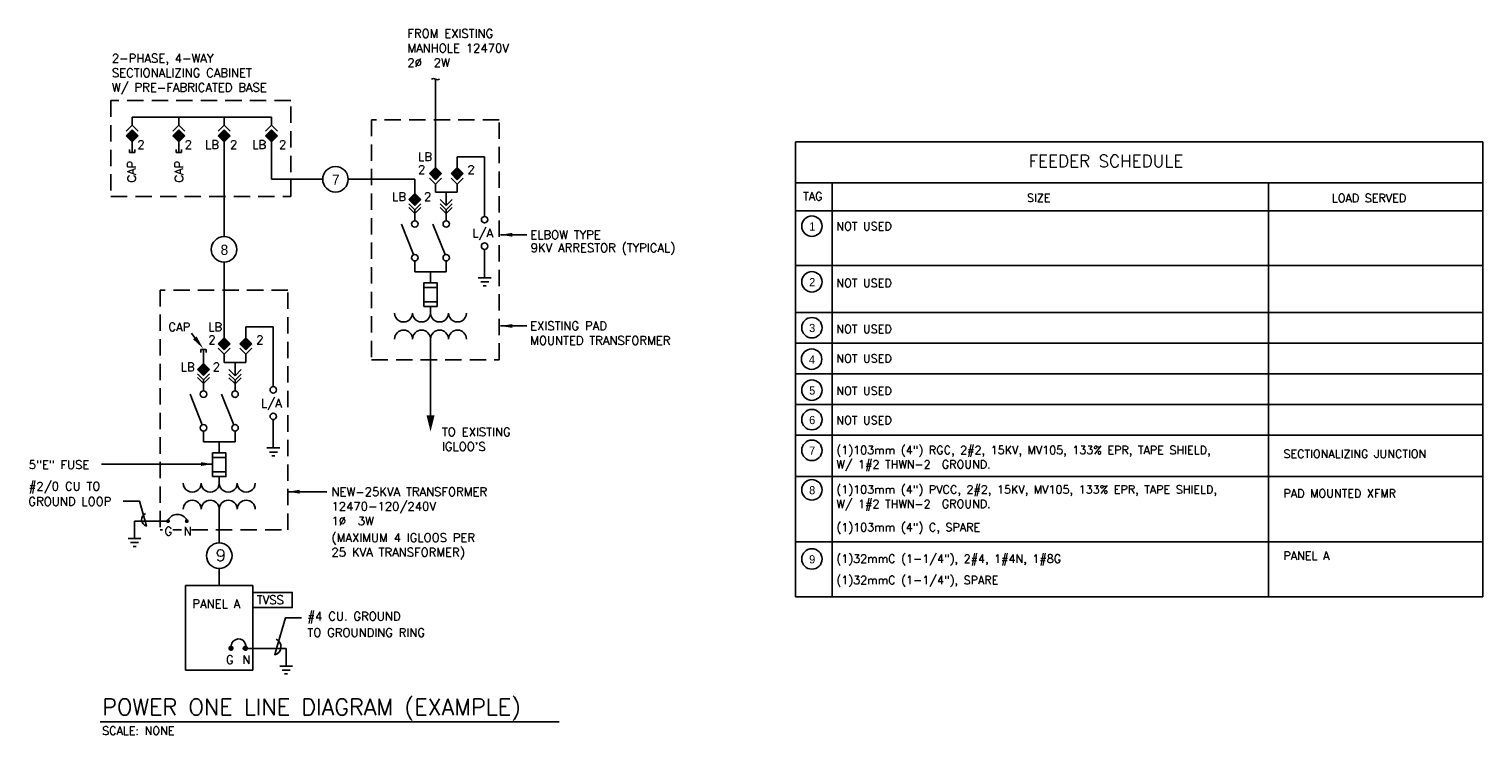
# Model space of a CAD drawing. Extents: x -3.6 to 31.4, y 2 to 25.9.
# Tile 4 of 4: x 9.2 to 31.4, y 15.2 to 25.9. Entities that reach past the tile are written whole.
import ezdxf

# ---------------------------------------------------------------- set-up
doc = ezdxf.new("R2010")
doc.units = 0
doc.header["$MEASUREMENT"] = 0
doc.linetypes.add('HIDDEN', pattern=[0.375, 0.25, -0.125])
doc.linetypes.add('VENT', pattern=[0.1875, 0.125, -0.0625])
doc.layers.get('0').update_dxf_attribs({"linetype": 'CONTINUOUS'})
for name, color, linetype in [('5', 15, 'CONTINUOUS'), ('7', 2, 'CONTINUOUS'), ('COM-TBL-LINE', 4, 'CONTINUOUS'), ('COM-TBL-TXT', 6, 'CONTINUOUS'), ('COM-TXT-100', 6, 'CONTINUOUS'), ('SEVEN', 2, 'CONTINUOUS'), ('TEXT', 4, 'CONTINUOUS'), ('TITLE', 2, 'CONTINUOUS')]:
    doc.layers.add(name, color=color, linetype=linetype)
doc.styles.add('DIMPLEX', font='DIMPLEX')
doc.styles.add('SIMPLEX', font='SIMPLEX.shx')
doc.dimstyles.new('DIM', dxfattribs={"dimtxt": 0.125, "dimasz": 0.18, "dimexe": 0.09, "dimexo": 0.0625, "dimgap": 0.05, "dimtad": 0, "dimdec": 0, "dimzin": 0, "dimdsep": 46, "dimlunit": 4, "dimtxsty": 'SIMPLEX', "dimcen": 0.09, "dimadec": 0, "dimazin": 0, "dimtfac": 1, "dimtdec": 0, "dimtofl": 0, "dimtmove": 2, "dimatfit": 3, "dimfxl": 0, "dimfrac": 1, "dimtolj": 1, "dimtzin": 1, "dimarcsym": 0})

# ---------------------------------------------------------------- blocks, each defined once
blk = doc.blocks.new('_TRANS1')
for centre, start, end in [((-0.201, 0.097), 180, 0), ((-0.067, 0.097), 180, 0), ((0.067, 0.097), 180, 0), ((0.201, 0.097), 180, 0), ((-0.201, -0.097), 360, 180), ((-0.067, -0.097), 360, 180), ((0.067, -0.097), 360, 180), ((0.201, -0.097), 360, 180)]:
    blk.add_arc(centre, 0.0669, start, end)
blk = doc.blocks.new('_CIR08')
for p, q in [((0.094, 0), (-0.094, 0)), ((0.059, -0.06), (-0.056, -0.06)), ((-0.022, -0.116), (0.022, -0.116))]:
    blk.add_line(p, q)
blk = doc.blocks.new('E10114')
blk.add_solid([(0, 3), (0, -3), (12, 0)])
blk = doc.blocks.new('BREAK')
for p, q in [((-0.38, 0), (-0.19, 0.06)), ((-0.19, 0.06), (0.19, -0.06)), ((0.38, 0), (0.19, -0.06))]:
    blk.add_line(p, q)
blk = doc.blocks.new('CAP')
for p, q in [((-0.5, 0), (-0.5, 0.55)), ((0.5, 0), (-0.5, 0)), ((-0.5, 0), (0.5, 0)), ((0.5, 0), (0.5, 0.55))]:
    blk.add_line(p, q)

msp = doc.modelspace()

# ---------------------------------------------------------------- hatches: boundary and pattern name
at = {"layer": '7'}
h = msp.add_hatch(dxfattribs=at)
h.set_pattern_fill('ANSI31', color=256, scale=1.302083, angle=180, style=0)
h.set_pattern_definition([(225, (35.23489, 35.7379), (0.115089, -0.115089), [])])
h.paths.add_polyline_path([(10.664, 24.316), (10.756, 24.224), (10.756, 24.408)])
h.paths.add_polyline_path([(10.756, 24.224), (10.848, 24.316), (10.756, 24.408)])
h = msp.add_hatch(color=256, dxfattribs=at)
h.paths.add_polyline_path([(10.756, 24.224), (10.756, 24.408), (10.664, 24.316)])
h.paths.add_polyline_path([(10.848, 24.316), (10.756, 24.408), (10.756, 24.224)])
h = msp.add_hatch(color=256, dxfattribs=at)
h.paths.add_polyline_path([(11.47, 24.224), (11.47, 24.408), (11.378, 24.316)])
h.paths.add_polyline_path([(11.562, 24.316), (11.47, 24.408), (11.47, 24.224)])
h = msp.add_hatch(dxfattribs=at)
h.set_pattern_fill('ANSI31', color=256, scale=1.302083, angle=180, style=0)
h.set_pattern_definition([(225, (35.94899, 35.7379), (0.115089, -0.115089), [])])
h.paths.add_polyline_path([(11.378, 24.316), (11.47, 24.224), (11.47, 24.408)])
h.paths.add_polyline_path([(11.47, 24.224), (11.562, 24.316), (11.47, 24.408)])
h = msp.add_hatch(color=256, dxfattribs=at)
h.paths.add_polyline_path([(12.161, 24.224), (12.161, 24.408), (12.069, 24.316)])
h.paths.add_polyline_path([(12.253, 24.316), (12.161, 24.408), (12.161, 24.224)])
h = msp.add_hatch(dxfattribs=at)
h.set_pattern_fill('ANSI31', color=256, scale=1.302083, angle=180, style=0)
h.set_pattern_definition([(225, (36.63993, 35.7379), (0.115089, -0.115089), [])])
h.paths.add_polyline_path([(12.069, 24.316), (12.161, 24.224), (12.161, 24.408)])
h.paths.add_polyline_path([(12.161, 24.224), (12.253, 24.316), (12.161, 24.408)])
h = msp.add_hatch(color=256, dxfattribs=at)
h.paths.add_polyline_path([(12.887, 24.224), (12.887, 24.408), (12.795, 24.316)])
h.paths.add_polyline_path([(12.979, 24.316), (12.887, 24.408), (12.887, 24.224)])
h = msp.add_hatch(dxfattribs=at)
h.set_pattern_fill('ANSI31', color=256, scale=1.302083, angle=180, style=0)
h.set_pattern_definition([(225, (37.3658, 35.7379), (0.115089, -0.115089), [])])
h.paths.add_polyline_path([(12.795, 24.316), (12.887, 24.224), (12.887, 24.408)])
h.paths.add_polyline_path([(12.887, 24.224), (12.979, 24.316), (12.887, 24.408)])
h = msp.add_hatch(color=256, dxfattribs=at)
h.paths.add_polyline_path([(15.389, 23.828), (15.389, 23.644), (15.481, 23.736)])
h.paths.add_polyline_path([(15.297, 23.736), (15.389, 23.644), (15.389, 23.828)])
h = msp.add_hatch(dxfattribs=at)
h.set_pattern_fill('ANSI31', color=256, scale=1.302083, style=0)
h.set_pattern_definition([(45, (-9.09032, 12.31456), (-0.115089, 0.115089), [])])
h.paths.add_polyline_path([(15.481, 23.736), (15.389, 23.828), (15.389, 23.644)])
h.paths.add_polyline_path([(15.389, 23.828), (15.297, 23.736), (15.389, 23.644)])
h = msp.add_hatch(dxfattribs=at)
h.set_pattern_fill('ANSI31', color=256, scale=1.302083, style=0)
h.set_pattern_definition([(45, (-8.75699, 12.31456), (-0.115089, 0.115089), [])])
h.paths.add_polyline_path([(15.814, 23.736), (15.722, 23.828), (15.722, 23.644)])
h.paths.add_polyline_path([(15.722, 23.828), (15.63, 23.736), (15.722, 23.644)])
h = msp.add_hatch(color=256, dxfattribs=at)
h.paths.add_polyline_path([(15.722, 23.828), (15.722, 23.644), (15.814, 23.736)])
h.paths.add_polyline_path([(15.63, 23.736), (15.722, 23.644), (15.722, 23.828)])
h = msp.add_hatch(dxfattribs=at)
h.set_pattern_fill('ANSI31', color=256, scale=1.302083, style=0)
h.set_pattern_definition([(45, (-9.40497, 11.92111), (-0.115089, 0.115089), [])])
h.paths.add_polyline_path([(15.166, 23.343), (15.074, 23.435), (15.074, 23.251)])
h.paths.add_polyline_path([(15.074, 23.435), (14.982, 23.343), (15.074, 23.251)])
h = msp.add_hatch(color=256, dxfattribs=at)
h.paths.add_polyline_path([(15.074, 23.435), (15.074, 23.251), (15.166, 23.343)])
h.paths.add_polyline_path([(14.982, 23.343), (15.074, 23.251), (15.074, 23.435)])
h = msp.add_hatch(color=256, dxfattribs=at)
h.paths.add_polyline_path([(12.161, 21.229), (12.161, 21.044), (12.253, 21.137)])
h.paths.add_polyline_path([(12.069, 21.137), (12.161, 21.044), (12.161, 21.229)])
h = msp.add_hatch(dxfattribs=at)
h.set_pattern_fill('ANSI31', color=256, scale=1.302083, style=0)
h.set_pattern_definition([(45, (-12.31817, 9.71474), (-0.115089, 0.115089), [])])
h.paths.add_polyline_path([(12.253, 21.137), (12.161, 21.229), (12.161, 21.044)])
h.paths.add_polyline_path([(12.161, 21.229), (12.069, 21.137), (12.161, 21.044)])
h = msp.add_hatch(color=256, dxfattribs=at)
h.paths.add_polyline_path([(12.494, 21.229), (12.494, 21.044), (12.586, 21.137)])
h.paths.add_polyline_path([(12.402, 21.137), (12.494, 21.044), (12.494, 21.229)])
h = msp.add_hatch(dxfattribs=at)
h.set_pattern_fill('ANSI31', color=256, scale=1.302083, style=0)
h.set_pattern_definition([(45, (-11.98483, 9.71474), (-0.115089, 0.115089), [])])
h.paths.add_polyline_path([(12.586, 21.137), (12.494, 21.229), (12.494, 21.044)])
h.paths.add_polyline_path([(12.494, 21.229), (12.402, 21.137), (12.494, 21.044)])
h = msp.add_hatch(color=256, dxfattribs=at)
h.paths.add_polyline_path([(11.846, 20.835), (11.846, 20.651), (11.938, 20.743)])
h.paths.add_polyline_path([(11.754, 20.743), (11.846, 20.651), (11.846, 20.835)])
h = msp.add_hatch(dxfattribs=at)
h.set_pattern_fill('ANSI31', color=256, scale=1.302083, style=0)
h.set_pattern_definition([(45, (-12.63281, 9.32129), (-0.115089, 0.115089), [])])
h.paths.add_polyline_path([(11.938, 20.743), (11.846, 20.835), (11.846, 20.651)])
h.paths.add_polyline_path([(11.846, 20.835), (11.754, 20.743), (11.846, 20.651)])

# ---------------------------------------------------------------- linework, layer by layer
at = {"layer": '5', "linetype": 'HIDDEN'}
for points in [[(10.433, 24.852), (10.433, 23.385), (13.18, 23.385), (13.18, 24.852)], [(14.414, 20.894), (16.363, 20.894), (16.363, 24.558), (14.414, 24.558)]]:
    msp.add_lwpolyline(points, close=True, dxfattribs=at)
for points in [[(11.662, 18.294), (13.136, 18.294), (13.136, 21.958), (11.186, 21.958), (11.186, 18.294), (11.218, 18.294)], [(11.376, 18.294), (11.51, 18.294)]]:
    msp.add_lwpolyline(points, dxfattribs=at)
at = {"layer": '7'}
for p, q in [((15.389, 23.828), (15.389, 25.179)), ((10.664, 24.383), (10.756, 24.475)), ((12.328, 24.601), (10.756, 24.601)), ((10.756, 24.474), (10.756, 24.601)), ((10.756, 24.475), (10.848, 24.383)), ((11.378, 24.383), (11.47, 24.475)), ((11.47, 24.474), (11.47, 24.601)), ((11.47, 24.475), (11.562, 24.383)), ((12.069, 24.383), (12.161, 24.475)), ((12.161, 24.474), (12.161, 24.601)), ((12.161, 24.475), (12.253, 24.383)), ((12.328, 24.601), (12.887, 24.601)), ((12.887, 24.475), (12.795, 24.383)), ((12.887, 24.475), (12.887, 24.601)), ((12.979, 24.383), (12.887, 24.475)), ((10.756, 24.408), (10.664, 24.316)), ((10.756, 24.224), (10.664, 24.316)), ((10.848, 24.316), (10.756, 24.408)), ((10.756, 24.058), (10.756, 24.345)), ((10.848, 24.316), (10.756, 24.224)), ((11.47, 24.408), (11.378, 24.316)), ((11.47, 24.224), (11.378, 24.316)), ((11.562, 24.316), (11.47, 24.408)), ((11.47, 24.058), (11.47, 24.345)), ((11.562, 24.316), (11.47, 24.224)), ((12.161, 24.408), (12.069, 24.316)), ((12.161, 24.224), (12.069, 24.316)), ((12.253, 24.316), (12.161, 24.408)), ((12.161, 22.774), (12.161, 24.345)), ((12.253, 24.316), (12.161, 24.224)), ((12.887, 24.408), (12.795, 24.316)), ((12.887, 24.224), (12.795, 24.316)), ((12.979, 24.316), (12.887, 24.408)), ((12.979, 24.316), (12.887, 24.224)), ((12.887, 24.224), (12.887, 23.65)), ((15.722, 23.994), (16.141, 23.994)), ((15.722, 23.994), (15.722, 23.707)), ((16.141, 23.994), (16.141, 23.081)), ((15.297, 23.736), (15.389, 23.828)), ((15.389, 23.828), (15.481, 23.736)), ((15.63, 23.736), (15.722, 23.828)), ((15.722, 23.828), (15.814, 23.736)), ((13.667, 23.65), (12.887, 23.65)), ((15.074, 23.65), (14.058, 23.65)), ((15.074, 23.65), (15.074, 23.251)), ((15.297, 23.736), (15.389, 23.644)), ((15.297, 23.669), (15.389, 23.577)), ((15.389, 23.644), (15.481, 23.736)), ((15.389, 23.577), (15.481, 23.669)), ((15.389, 23.577), (15.389, 23.452)), ((15.63, 23.736), (15.722, 23.644)), ((15.722, 23.577), (15.63, 23.669)), ((15.722, 23.644), (15.814, 23.736)), ((15.814, 23.669), (15.722, 23.577)), ((15.722, 23.578), (15.722, 23.452)), ((14.982, 23.343), (15.074, 23.435)), ((14.982, 23.343), (15.074, 23.251)), ((15.074, 23.435), (15.166, 23.343)), ((15.074, 23.251), (15.166, 23.343)), ((15.555, 23.452), (15.389, 23.452)), ((15.463, 23.341), (15.555, 23.249)), ((15.555, 23.452), (15.722, 23.452)), ((15.555, 23.452), (15.555, 23.249)), ((15.555, 23.249), (15.647, 23.341)), ((14.982, 23.276), (15.074, 23.184)), ((14.982, 23.22), (15.074, 23.128)), ((15.074, 23.184), (15.166, 23.276)), ((15.074, 23.128), (15.166, 23.22)), ((15.074, 23.017), (15.074, 23.184)), ((15.463, 23.274), (15.555, 23.182)), ((15.463, 23.218), (15.555, 23.126)), ((15.555, 23.182), (15.647, 23.274)), ((15.555, 23.126), (15.647, 23.218)), ((15.555, 23.017), (15.555, 23.182)), ((14.87, 22.966), (15.056, 22.499)), ((15.352, 22.966), (15.537, 22.499)), ((16.141, 22.578), (16.141, 22.146)), ((12.161, 21.229), (12.161, 22.384)), ((15.074, 22.403), (15.074, 22.237)), ((15.074, 22.237), (15.555, 22.237)), ((15.315, 22.237), (15.315, 22.072)), ((15.555, 22.403), (15.555, 22.237)), ((15.416, 21.999), (15.214, 21.999)), ((15.416, 21.78), (15.214, 21.78)), ((15.315, 21.71), (15.315, 21.606)), ((12.494, 21.395), (12.913, 21.395)), ((12.494, 21.395), (12.494, 21.107)), ((12.913, 21.395), (12.913, 20.481)), ((12.069, 21.137), (12.161, 21.229)), ((12.069, 21.137), (12.161, 21.044)), ((12.161, 21.229), (12.253, 21.137)), ((12.161, 21.044), (12.253, 21.137)), ((12.402, 21.137), (12.494, 21.229)), ((12.402, 21.137), (12.494, 21.044)), ((12.494, 21.229), (12.586, 21.137)), ((12.494, 21.044), (12.586, 21.137)), ((15.315, 21.21), (15.315, 20.043)), ((11.846, 21.05), (11.846, 20.651)), ((12.069, 21.069), (12.161, 20.977)), ((12.161, 20.977), (12.253, 21.069)), ((12.161, 20.977), (12.161, 20.852)), ((12.494, 20.977), (12.402, 21.069)), ((12.586, 21.069), (12.494, 20.977)), ((12.494, 20.978), (12.494, 20.852)), ((11.754, 20.743), (11.846, 20.835)), ((11.754, 20.743), (11.846, 20.651)), ((11.754, 20.676), (11.846, 20.584)), ((11.846, 20.835), (11.938, 20.743)), ((11.846, 20.651), (11.938, 20.743)), ((11.846, 20.584), (11.938, 20.676)), ((12.328, 20.852), (12.161, 20.852)), ((12.235, 20.742), (12.328, 20.649)), ((12.235, 20.674), (12.328, 20.582)), ((12.328, 20.852), (12.328, 20.649)), ((12.328, 20.852), (12.494, 20.852)), ((12.328, 20.649), (12.42, 20.742)), ((12.328, 20.582), (12.42, 20.674)), ((11.754, 20.62), (11.846, 20.528)), ((11.846, 20.528), (11.938, 20.62)), ((11.846, 20.417), (11.846, 20.584)), ((12.235, 20.618), (12.328, 20.526)), ((12.328, 20.526), (12.42, 20.618)), ((12.328, 20.417), (12.328, 20.582)), ((11.643, 20.366), (11.828, 19.899)), ((12.124, 20.366), (12.309, 19.899)), ((11.846, 19.803), (11.846, 19.638)), ((12.328, 19.803), (12.328, 19.638)), ((12.913, 19.978), (12.913, 19.546)), ((11.846, 19.638), (12.328, 19.638)), ((12.087, 19.638), (12.087, 19.472)), ((12.188, 19.399), (11.986, 19.399)), ((12.188, 19.18), (11.986, 19.18)), ((12.087, 19.111), (12.087, 19.006)), ((12.087, 18.61), (12.087, 18.095)), ((11.291, 18.427), (10.793, 18.427)), ((10.793, 18.161), (10.793, 18.427)), ((12.087, 17.705), (12.087, 17.443)), ((11.574, 17.443), (11.574, 16.153)), ((12.6, 17.443), (11.574, 17.443)), ((12.6, 16.153), (12.6, 17.443)), ((12.443, 16.48), (13.109, 16.48)), ((13.109, 16.214), (13.109, 16.48)), ((11.574, 16.153), (12.6, 16.153))]:
    msp.add_line(p, q, dxfattribs=at)
for points in [[(15.214, 21.709), (15.416, 21.709), (15.416, 22.07), (15.214, 22.07)], [(11.986, 19.109), (12.188, 19.109), (12.188, 19.47), (11.986, 19.47)]]:
    msp.add_lwpolyline(points, close=True, dxfattribs=at)
at = {"layer": '7', "const_width": 0.0293}
for points in [[(11.32, 18.427, -1), (11.291, 18.427, -1)], [(11.606, 18.427, -1), (11.576, 18.427, -1)]]:
    msp.add_lwpolyline(points, format="xyb", close=True, dxfattribs=at)
at = {"layer": '7', "linetype": 'VENT', "const_width": 0.0407}
for points in [[(12.246, 16.485, 1), (12.287, 16.485, 1)], [(12.467, 16.485, 1), (12.508, 16.485, 1)]]:
    msp.add_lwpolyline(points, format="xyb", close=True, dxfattribs=at)
at = {"layer": '7'}
msp.add_lwpolyline([(12.507, 16.481), (12.489, 16.545, 0.848878), (12.271, 16.524, 0.664405)], format="xyb", dxfattribs=at)
for centre in [(15.074, 22.967), (15.555, 22.967), (16.141, 23.033), (16.141, 22.628), (15.074, 22.452), (15.555, 22.452), (12.913, 20.433), (11.846, 20.368), (12.328, 20.368), (12.913, 20.028), (11.846, 19.853), (12.328, 19.853)]:
    msp.add_circle(centre, 0.0496, dxfattribs=at)
msp.add_arc((11.448, 18.373), 0.158, 25.5775, 154.4225, dxfattribs=at)
at = {"layer": 'COM-TBL-LINE'}
for p, q in [((20.89, 24.221), (20.89, 17.269)), ((20.89, 24.221), (31.392, 24.221)), ((31.392, 24.221), (31.392, 17.269)), ((20.89, 23.596), (31.392, 23.596)), ((21.448, 23.597), (21.448, 17.269)), ((28.117, 23.596), (28.117, 17.269)), ((20.89, 23.167), (31.392, 23.167)), ((20.89, 22.332), (31.392, 22.332)), ((20.89, 21.617), (31.392, 21.617)), ((20.89, 21.148), (31.392, 21.148)), ((20.89, 20.68), (31.392, 20.68)), ((20.89, 20.211), (31.392, 20.211)), ((20.89, 20.211), (31.392, 20.211)), ((20.89, 19.742), (31.392, 19.742)), ((20.89, 19.107), (31.392, 19.107)), ((20.89, 18.113), (31.392, 18.113)), ((20.89, 17.269), (31.392, 17.269))]:
    msp.add_line(p, q, dxfattribs=at)
at = {"layer": 'COM-TBL-TXT'}
for centre in [(21.141, 22.934), (21.141, 22.083), (21.141, 21.383), (21.137, 20.902), (21.141, 20.428), (21.141, 19.978), (21.141, 19.509), (21.141, 18.905), (21.141, 17.849)]:
    msp.add_circle(centre, 0.156, dxfattribs=at)
at = {"layer": 'COM-TXT-100'}
for points in [[(10.96, 18.543, 0.701682), (10.975, 18.352), (10.954, 18.427), (10.869, 18.731), (10.621, 18.731)], [(12.957, 16.624, -0.701682), (12.936, 16.386), (12.963, 16.48), (13.098, 16.951), (13.344, 16.951)]]:
    msp.add_lwpolyline(points, format="xyb", dxfattribs=at)
msp.add_lwpolyline([(12.599, 17.339), (13.202, 17.339), (13.202, 17.107), (12.599, 17.107)], close=True, dxfattribs=at)
at = {"layer": 'SEVEN', "color": 6}
for centre in [(13.863, 23.65), (12.161, 22.579), (12.087, 17.9)]:
    msp.add_circle(centre, 0.195, dxfattribs=at)
at = {"layer": 'TEXT'}
msp.add_line((11.715, 21.228), (11.661, 21.297), dxfattribs=at)
msp.add_solid([(11.742, 21.249), (11.687, 21.207), (11.842, 21.064)], dxfattribs=at)
at = {"layer": 'TITLE'}
msp.add_line((10.268, 15.363), (17.279, 15.363), dxfattribs=at)

# ---------------------------------------------------------------- block references
at = {"layer": '7'}
for name, p, xscale, yscale, zscale in [('BREAK', (15.389, 25.179), 0.1627604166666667, 0.1627604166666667, 0.1627604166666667), ('CAP', (10.756, 24.058), 0.08138020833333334, 0.08138020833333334, 0.08138020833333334), ('CAP', (11.47, 24.058), 0.08138020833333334, 0.08138020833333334, 0.08138020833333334), ('_CIR08', (16.141, 22.146), 1.058331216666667, 1.058331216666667, 1.058331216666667), ('_CIR08', (12.913, 19.546), 1.058331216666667, 1.058331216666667, 1.058331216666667), ('_CIR08', (10.793, 18.161), -1.041664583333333, 1.041664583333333, 1.041664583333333), ('_CIR08', (13.109, 16.214), 1.041664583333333, 1.041664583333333, 1.041664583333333)]:
    msp.add_blockref(name, p, dxfattribs=dict(at, xscale=xscale, yscale=yscale, zscale=zscale))
for name, p, xscale, yscale, zscale, rotation in [('_TRANS1', (15.315, 21.408), 2.050995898, 2.050995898, 2.050995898, 180), ('CAP', (11.846, 21.05), 0.08138020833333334, 0.08138020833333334, 0.08138020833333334, 180), ('E10114', (15.315, 20.043), 0.02034505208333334, 0.02034505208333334, 0.02034505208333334, 270), ('_TRANS1', (12.087, 18.808), 2.050995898, 2.050995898, 2.050995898, 180)]:
    msp.add_blockref(name, p, dxfattribs=dict(at, xscale=xscale, yscale=yscale, zscale=zscale, rotation=rotation))

# ---------------------------------------------------------------- texts
at = {"layer": 'COM-TBL-TXT'}
for s, height, style, p in [('FEEDER SCHEDULE', 0.1875, 'SIMPLEX', (24.451, 23.834)), ('TAG', 0.125, 'SIMPLEX', (21.007, 23.328)), ('SIZE', 0.125, 'SIMPLEX', (24.427, 23.305)), ('LOAD SERVED', 0.125, 'SIMPLEX', (29.083, 23.301)), ('1', 0.125, 'DIMPLEX', (21.099, 22.866)), ('NOT USED', 0.125, 'SIMPLEX', (21.514, 22.87)), ('2', 0.125, 'DIMPLEX', (21.099, 22.016)), ('NOT USED', 0.125, 'SIMPLEX', (21.514, 22.003)), ('3', 0.125, 'DIMPLEX', (21.099, 21.316)), ('NOT USED', 0.125, 'SIMPLEX', (21.514, 21.3)), ('4', 0.125, 'DIMPLEX', (21.095, 20.834)), ('NOT USED', 0.125, 'SIMPLEX', (21.514, 20.85)), ('5', 0.125, 'DIMPLEX', (21.099, 20.36)), ('NOT USED', 0.125, 'SIMPLEX', (21.514, 20.356)), ('6', 0.125, 'DIMPLEX', (21.099, 19.91)), ('NOT USED', 0.125, 'SIMPLEX', (21.514, 19.906)), ('7', 0.125, 'DIMPLEX', (21.099, 19.442)), ('(1)103mm (4") RGC, 2#2, 15KV, MV105, 133% EPR, TAPE SHIELD,', 0.125, 'SIMPLEX', (21.514, 19.451)), ('W/ 1#2 THWN-2  GROUND.', 0.125, 'SIMPLEX', (21.514, 19.232)), ('SECTIONALIZING JUNCTION', 0.125, 'SIMPLEX', (28.345, 19.393)), ('8', 0.125, 'DIMPLEX', (21.099, 18.838)), ('(1)103mm (4") PVCC, 2#2, 15KV, MV105, 133% EPR, TAPE SHIELD,', 0.125, 'SIMPLEX', (21.514, 18.848)), ('PAD MOUNTED XFMR', 0.125, 'SIMPLEX', (28.345, 18.789)), ('W/ 1#2 THWN-2  GROUND.', 0.125, 'SIMPLEX', (21.514, 18.628)), ('(1)103mm (4") C, SPARE', 0.125, 'SIMPLEX', (21.514, 18.271)), ('9', 0.125, 'DIMPLEX', (21.099, 17.782)), ('(1)32mmC (1-1/4"), 2#4, 1#4N, 1#8G', 0.125, 'SIMPLEX', (21.514, 17.791)), ('PANEL A', 0.125, 'SIMPLEX', (28.345, 17.836)), ('(1)32mmC (1-1/4"), SPARE', 0.125, 'SIMPLEX', (21.514, 17.465))]:
    msp.add_text(s, height=height, dxfattribs=dict(at, style=style)).set_placement(p)
at = {"layer": 'COM-TXT-100', "style": 'SIMPLEX'}
for s, height, p in [('FROM EXISTING', 0.13021, (14.961, 25.812)), ('2-PHASE, 4-WAY', 0.13021, (10.447, 25.434)), ('MANHOLE 12470V', 0.13021, (14.961, 25.589)), ('SECTIONALIZING CABINET', 0.13021, (10.447, 25.211)), ('2%%C  2W', 0.1302, (14.961, 25.366)), ('W/ PRE-FABRICATED BASE', 0.13021, (10.447, 24.988)), ('2', 0.13, (10.836, 24.115)), ('2', 0.13, (11.561, 24.115)), ('LB', 0.1302, (11.872, 24.115)), ('2', 0.13, (12.25, 24.115)), ('LB', 0.1302, (12.591, 24.115)), ('2', 0.13, (13.002, 24.115)), ('LB', 0.1302, (15.124, 23.93)), ('2', 0.13, (15.124, 23.733)), ('2', 0.13, (15.88, 23.733)), ('LB', 0.1302, (14.727, 23.319)), ('2', 0.13, (15.216, 23.319)), ('L/A', 0.1302, (15.952, 22.764)), ('9KV ARRESTOR (TYPICAL)', 0.13021, (16.845, 22.538)), ('ELBOW TYPE', 0.1302, (16.839, 22.737)), ('CAP', 0.1302, (11.311, 21.329)), ('LB', 0.1302, (11.919, 21.33)), ('EXISTING PAD', 0.13021, (16.837, 21.346)), ('2', 0.13, (11.919, 21.133)), ('2', 0.13, (12.652, 21.133)), ('MOUNTED TRANSFORMER', 0.13021, (16.837, 21.122)), ('LB', 0.1302, (11.499, 20.719)), ('2', 0.13, (11.988, 20.719)), ('L/A', 0.1302, (12.724, 20.164)), ('TO EXISTING ', 0.13021, (15.489, 19.725)), ("IGLOO'S", 0.1302, (15.489, 19.502)), ('5"E" FUSE', 0.1302, (9.177, 19.224)), ('#2/0 CU TO', 0.1302, (9.177, 18.895)), ('NEW-25KVA TRANSFORMER', 0.13021, (13.802, 18.811)), ('GROUND LOOP', 0.13021, (9.172, 18.663)), ('12470-120/240V', 0.13021, (13.802, 18.588)), ('1%%C  3W', 0.1302, (13.802, 18.365)), ('G', 0.13, (11.251, 18.208)), ('N', 0.13, (11.542, 18.208)), ('(MAXIMUM 4 IGLOOS PER', 0.13021, (13.802, 18.11)), ('25 KVA TRANSFORMER)', 0.13021, (13.802, 17.887)), ('PANEL A', 0.1302, (11.677, 17.1)), ('TVSS', 0.1302, (12.661, 17.16)), ('#4 CU. GROUND', 0.13021, (13.434, 16.909)), ('TO GROUNDING RING', 0.13021, (13.434, 16.659)), ('G', 0.13, (12.189, 16.246)), ('N', 0.13, (12.441, 16.246))]:
    msp.add_text(s, height=height, dxfattribs=at).set_placement(p)
for p in [(10.814, 23.601), (11.538, 23.601)]:
    msp.add_text('CAP', height=0.1302, rotation=90, dxfattribs=at).set_placement(p)
at = {"layer": 'SEVEN', "color": 6}
for s, height, style, p in [('7', 0.156, 'DIMPLEX', (13.81, 23.566)), ('8', 0.156, 'DIMPLEX', (12.108, 22.495)), ('9', 0.18, 'SIMPLEX', (12.034, 17.816))]:
    msp.add_text(s, height=height, dxfattribs=dict(at, style=style)).set_placement(p)
at = {"layer": 'TITLE', "style": 'SIMPLEX'}
msp.add_text('POWER ONE LINE DIAGRAM (EXAMPLE)', height=0.25, dxfattribs=at).set_placement((10.299, 15.463))
at = {"layer": 'TITLE', "color": 4, "style": 'SIMPLEX'}
msp.add_text('SCALE: NONE', height=0.125, dxfattribs=at).set_placement((10.299, 15.163))

# ---------------------------------------------------------------- leaders
at = {"layer": 'COM-TXT-100'}
for points in [[(16.385, 22.802), (16.784, 22.802)], [(16.385, 21.409), (16.784, 21.409)], [(11.986, 19.299), (10.286, 19.299)], [(13.136, 18.877), (13.733, 18.877)]]:
    msp.add_leader(points, dimstyle='DIM', override={"dimgap": 0.05, "dimtad": 0}, dxfattribs=at)

doc.saveas('drawing.dxf')
